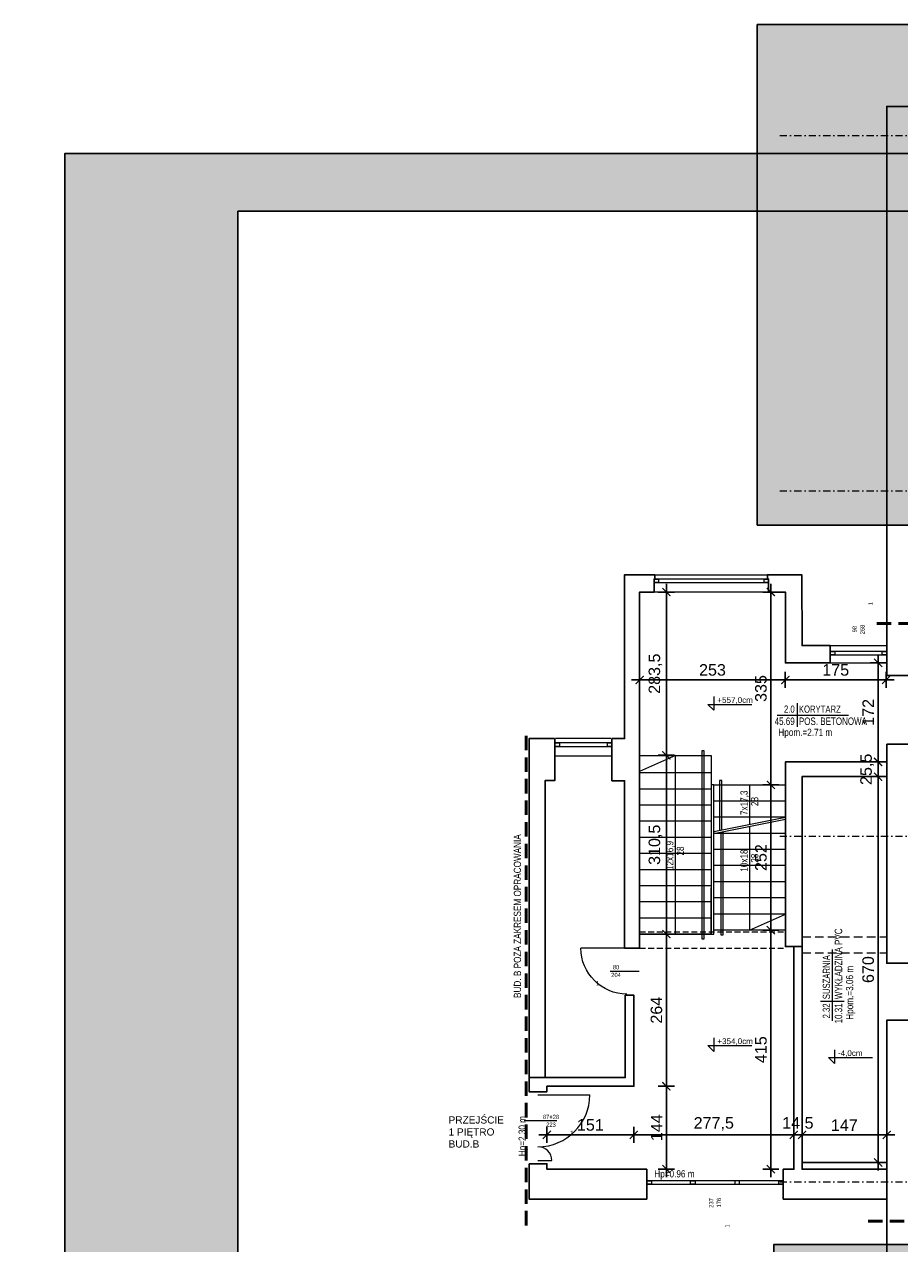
# Model space of a CAD drawing. Header units: millimetres. Extents: x 2046 to 20985, y -3049 to 4498.
# Tile 11 of 19: x 4536 to 6055, y 2218 to 4334. Entities that reach past the tile are written whole.
import ezdxf
from ezdxf.enums import TextEntityAlignment as Align

# ---------------------------------------------------------------- set-up
doc = ezdxf.new("R2010")
doc.units = ezdxf.units.MM
doc.linetypes.add('DASHDOT', pattern=[1, 0.5, -0.25, 0, -0.25])
doc.linetypes.add('DASHED', pattern=[0.75, 0.5, -0.25])
doc.layers.get('0').update_dxf_attribs({"lineweight": 18})
for name, color, linetype, lineweight in [('!MARIUSZ', 220, 'Continuous', 35), ('BA_drz', 7, 'Continuous', 18), ('BA_met', 7, 'Continuous', 18), ('BA_sym', 7, 'Continuous', 18), ('BA_txc', 1, 'Continuous', 18), ('BA_txs', 2, 'Continuous', 18), ('M_Ramki do druku', 7, 'Continuous', 18), ('PG_OKNA', 7, 'Continuous', 18), ('PG_OSIE', 1, 'DASHDOT', 18), ('PG_PARAPETY_WEWN.', 2, 'Continuous', 18), ('PG_PARAPETY_ZEWN.', 1, 'Continuous', 18), ('PG_PODCIĄGI', 1, 'DASHED', 18), ('PG_SCHODY', 2, 'Continuous', 18), ('PG_WIDOKOWE_CIENKIE', 1, 'Continuous', 18), ('PG_ŚCIANY_SŁUPY', 4, 'Continuous', 30), ('Przekrojowa', 60, 'Continuous', 18), ('Wymiarowa zewnętrzna', 50, 'Continuous', 18)]:
    doc.layers.add(name, color=color, linetype=linetype, lineweight=lineweight)
doc.layers.add('BA_pom', color=6, linetype='Continuous', lineweight=18, plot=False)
doc.layers.get('BA_sym').off()
doc.styles.add('BIKTS', font='bikromsw.shx', dxfattribs={"width": 0.85})
doc.styles.add('ROMANS', font='bikromsw.shx', dxfattribs={"width": 0.8})
doc.styles.get("Standard").update_dxf_attribs({"font": 'arial.ttf'})
doc.dimstyles.new('Styl 50', dxfattribs={"dimscale": 0, "dimtxt": 12.5, "dimasz": 8, "dimexe": 17.5, "dimexo": 0, "dimgap": 5, "dimtad": 1, "dimdec": 1, "dimtxsty": 'Standard', "dimblk": 'ARCHTICK', "dimcen": 6, "dimdle": 8, "dimadec": 0, "dimazin": 0, "dimtfac": 1, "dimtdec": 1, "dimtmove": 1, "dimatfit": 3, "dimldrblk": 'ARCHTICK', "dimfxl": 17.5, "dimfxlon": 1, "dimarcsym": 0})

# ---------------------------------------------------------------- blocks, each defined once
blk = doc.blocks.new('bikmet')
blk.add_line((0, 1.65), (0, -1.65))
at = {"style": 'ROMANS', "width": 0.8}
blk.add_attdef('NRPOM', text='', height=1, dxfattribs=at).set_placement((-0.33, 0.33), align=Align.RIGHT)
blk.add_attdef('NWAPOM', (0.25, 0.33), '', height=1, dxfattribs=at)
blk.add_attdef('RAREA', text='', height=1.04, dxfattribs=at).set_placement((-0.33, -0.33), align=Align.TOP_RIGHT)
blk.add_attdef('PODLOGA', text='', height=1.04, dxfattribs=at).set_placement((0.25, -0.33), align=Align.TOP_LEFT)
blk = doc.blocks.new('schody_1p')
at = {"color": 18, "true_color": 0x000000}
for p, q in [((-2347.4, 3779.5), (-2223.4, 3804)), ((-2347.4, 3776), (-2223.4, 3800.4))]:
    blk.add_line(p, q, dxfattribs=at)
at = {"layer": 'PG_PODCIĄGI', "color": 18, "ltscale": 30, "true_color": 0x000000}
blk.add_lwpolyline([(-2352.4, 3685), (-2476.4, 3685)], dxfattribs=at)
blk.add_lwpolyline([(-2352.4, 3685), (-2476.4, 3685)], dxfattribs=at)
at = {"layer": 'PG_PODCIĄGI', "color": 18, "ltscale": 20, "true_color": 0x000000}
for points in [[(-2476.4, 3605), (-2223.4, 3605)], [(-2476.4, 3577), (-2223.4, 3577)]]:
    blk.add_lwpolyline(points, dxfattribs=at)
at = {"layer": 'PG_SCHODY', "color": 18, "true_color": 0x000000}
for points in [[(-2368.4, 3593), (-2364.2, 3593), (-2364.2, 3919.5), (-2368.4, 3919.5)], [(-2476.4, 3911.5), (-2352.4, 3911.5), (-2352.4, 3601), (-2476.4, 3601)], [(-2347.4, 3860), (-2352.4, 3860), (-2352.4, 3601), (-2347.4, 3601)], [(-2347.4, 3860), (-2223.4, 3860), (-2223.4, 3608), (-2347.4, 3608)]]:
    blk.add_lwpolyline(points, close=True, dxfattribs=at)
for points in [[(-2352.4, 3881), (-2476.4, 3881)], [(-2352.4, 3853), (-2476.4, 3853)], [(-2333.4, 3782.7), (-2333.4, 3868), (-2337.6, 3868), (-2337.6, 3781.8)], [(-2223.4, 3832), (-2347.4, 3832)], [(-2352.4, 3825), (-2476.4, 3825)], [(-2352.4, 3797), (-2476.4, 3797)], [(-2223.4, 3804), (-2347.4, 3804)], [(-2352.4, 3769), (-2476.4, 3769)], [(-2223.4, 3776), (-2347.4, 3776)], [(-2335.6, 3778.3), (-2335.6, 3600), (-2331.4, 3600), (-2331.4, 3779.1)], [(-2223.4, 3748), (-2347.4, 3748)], [(-2352.4, 3741), (-2476.4, 3741)], [(-2352.4, 3713), (-2476.4, 3713)], [(-2223.4, 3720), (-2347.4, 3720)], [(-2352.4, 3685), (-2476.4, 3685)], [(-2223.4, 3692), (-2347.4, 3692)], [(-2476.4, 3601), (-2352.4, 3601), (-2352.4, 3681.4)], [(-2223.4, 3664), (-2347.4, 3664)], [(-2352.4, 3657), (-2476.4, 3657)], [(-2352.4, 3629), (-2476.4, 3629)], [(-2223.4, 3636), (-2347.4, 3636)], [(-2352.4, 3601), (-2476.4, 3601)]]:
    blk.add_lwpolyline(points, dxfattribs=at)
at = {"layer": 'PG_WIDOKOWE_CIENKIE', "color": 18, "true_color": 0x000000}
for points in [[(-2414.4, 3601), (-2414.4, 3911.5), (-2476.4, 3883.5)], [(-2285.4, 3860), (-2285.4, 3791.7)], [(-2285.4, 3788.2), (-2285.4, 3608), (-2223.4, 3636)]]:
    blk.add_lwpolyline(points, dxfattribs=at)
at = {"layer": 'BA_txs', "color": 18, "true_color": 0x000000, "style": 'BIKTS', "width": 0.85}
for s, p in [('7x17,3', (-2288.9, 3807.8)), ('28', (-2270.5, 3823.4)), ('12x16,9', (-2417.9, 3712.3)), ('28', (-2399.5, 3737.5)), ('10x18', (-2288.9, 3709.4)), ('28', (-2270.5, 3725))]:
    blk.add_text(s, height=12.5, rotation=90, dxfattribs=at).set_placement(p)
blk = doc.blocks.new('dr1h901')
at = {"color": 0}
blk.add_line((-0.5, 0), (-0.5, 1), dxfattribs=at)
blk.add_line((0, 0.362), (0, -0.266))
blk.add_arc((-0.5, 0), 1, 0, 90, dxfattribs=at)
blk = doc.blocks.new('symdrz')
blk.add_lwpolyline([(-10, -30, -1), (-10, 30), (10, 30, -1), (10, -30)], format="xyb", close=True)
at = {"style": 'BIKTS', "width": 0.8}
blk.add_attdef('SYMDRZ', text='', height=25, dxfattribs=at).set_placement((0, 0), align=Align.MIDDLE)
blk.add_attdef('SZERDRZ', text='', height=25, dxfattribs=at).set_placement((77.1, 8.8), align=Align.CENTER)
blk.add_attdef('WYSDRZ', text='', height=25, dxfattribs=at).set_placement((77.1, -9.5), align=Align.TOP_CENTER)
blk = doc.blocks.new('A$C4CFE6BD2')
at = {"true_color": 0xffffff}
h = blk.add_hatch(color=7, dxfattribs=at)
h.dxf.hatch_style = 1
h.paths.add_polyline_path([(100, 2870), (-2000, 2870), (-2000, -100), (100, -100)])
h.paths.add_polyline_path([(-1700, 2770), (0, 2770), (0, 0), (-1700, 0)], flags=16)
at = {"layer": 'PG_ŚCIANY_SŁUPY'}
blk.add_lwpolyline([(100, -100), (100, 2870), (-2000, 2870), (-2000, -100)], dxfattribs=at)
at = {"layer": 'Przekrojowa', "color": 18, "lineweight": 30, "true_color": 0x000000}
for p, q in [((-1700, 0), (-1700, 2770)), ((-1700, 2770), (0, 2770))]:
    blk.add_line(p, q, dxfattribs=at)
blk = doc.blocks.new('_ArchTick')
at = {"color": 0, "linetype": 'ByBlock', "const_width": 0.15}
blk.add_lwpolyline([(-0.5, -0.5), (0.5, 0.5)], dxfattribs=at)
blk = doc.blocks.new('*D73')
at = {"layer": 'Defpoints', "color": 0, "transparency": 16777216}
for p in [(5604, 3348.9), (5857, 3348.9), (5857, 3196.3)]:
    blk.add_point(p, dxfattribs=at)
at = {"layer": 'Wymiarowa zewnętrzna', "color": 0, "lineweight": -2, "transparency": 16777216}
for p, q in [((5590, 3196.3), (5871, 3196.3)), ((5604, 3210.3), (5604, 3182.3)), ((5857, 3210.3), (5857, 3182.3))]:
    blk.add_line(p, q, dxfattribs=at)
at = {"layer": 'Wymiarowa zewnętrzna', "color": 0, "lineweight": -2, "transparency": 16777216, "xscale": 14, "yscale": 14, "zscale": 14, "rotation": 180}
blk.add_blockref('_ArchTick', (5604, 3196.3), dxfattribs=at)
at = {"layer": 'Wymiarowa zewnętrzna', "color": 0, "lineweight": -2, "transparency": 16777216, "xscale": 14, "yscale": 14, "zscale": 14}
blk.add_blockref('_ArchTick', (5857, 3196.3), dxfattribs=at)
at = {"layer": 'Wymiarowa zewnętrzna', "color": 0, "lineweight": 0, "transparency": 16777216, "insert": (5730.5, 3213.6), "char_height": 20, "attachment_point": 5}
blk.add_mtext('253', dxfattribs=at)
blk = doc.blocks.new('*D74')
at = {"layer": 'Defpoints', "color": 0, "transparency": 16777216}
for p in [(5604, 3348.9), (5604, 3065.4), (5650.5, 3065.4)]:
    blk.add_point(p, dxfattribs=at)
at = {"layer": 'Wymiarowa zewnętrzna', "color": 0, "lineweight": -2, "transparency": 16777216}
for p, q in [((5636.5, 3348.9), (5664.5, 3348.9)), ((5650.5, 3362.9), (5650.5, 3051.4)), ((5636.5, 3065.4), (5664.5, 3065.4))]:
    blk.add_line(p, q, dxfattribs=at)
at = {"layer": 'Wymiarowa zewnętrzna', "color": 0, "lineweight": -2, "transparency": 16777216, "xscale": 14, "yscale": 14, "zscale": 14}
for p, rotation in [((5650.5, 3348.9), 90), ((5650.5, 3065.4), 270)]:
    blk.add_blockref('_ArchTick', p, dxfattribs=dict(at, rotation=rotation))
at = {"layer": 'Wymiarowa zewnętrzna', "color": 0, "lineweight": 0, "transparency": 16777216, "insert": (5631.5, 3207.1), "char_height": 20, "attachment_point": 5, "rotation": 90}
blk.add_mtext('283,5', dxfattribs=at)
blk = doc.blocks.new('*D75')
at = {"layer": 'Defpoints', "color": 0, "transparency": 16777216}
for p in [(5604, 3065.4), (5604, 2754.9), (5650.5, 2754.9)]:
    blk.add_point(p, dxfattribs=at)
at = {"layer": 'Wymiarowa zewnętrzna', "color": 0, "lineweight": -2, "transparency": 16777216}
for p, q in [((5650.5, 3079.4), (5650.5, 2740.9)), ((5636.5, 3065.4), (5664.5, 3065.4)), ((5636.5, 2754.9), (5664.5, 2754.9))]:
    blk.add_line(p, q, dxfattribs=at)
at = {"layer": 'Wymiarowa zewnętrzna', "color": 0, "lineweight": -2, "transparency": 16777216, "xscale": 14, "yscale": 14, "zscale": 14}
for p, rotation in [((5650.5, 3065.4), 90), ((5650.5, 2754.9), 270)]:
    blk.add_blockref('_ArchTick', p, dxfattribs=dict(at, rotation=rotation))
at = {"layer": 'Wymiarowa zewnętrzna', "color": 0, "transparency": 16777216, "insert": (5631.5, 2910.1), "char_height": 20, "attachment_point": 5, "rotation": 90}
blk.add_mtext('310,5', dxfattribs=at)
blk = doc.blocks.new('*D76')
at = {"layer": 'Defpoints', "color": 0, "transparency": 16777216}
for p in [(5604, 2754.9), (5594, 2490.9), (5650.5, 2490.9)]:
    blk.add_point(p, dxfattribs=at)
at = {"layer": 'Wymiarowa zewnętrzna', "color": 0, "lineweight": -2, "transparency": 16777216}
for p, q in [((5636.5, 2754.9), (5664.5, 2754.9)), ((5650.5, 2768.9), (5650.5, 2476.9)), ((5636.5, 2490.9), (5664.5, 2490.9))]:
    blk.add_line(p, q, dxfattribs=at)
at = {"layer": 'Wymiarowa zewnętrzna', "color": 0, "lineweight": -2, "transparency": 16777216, "xscale": 14, "yscale": 14, "zscale": 14}
for p, rotation in [((5650.5, 2754.9), 90), ((5650.5, 2490.9), 270)]:
    blk.add_blockref('_ArchTick', p, dxfattribs=dict(at, rotation=rotation))
at = {"layer": 'Wymiarowa zewnętrzna', "color": 0, "transparency": 16777216, "insert": (5633.3, 2622.9), "char_height": 20, "attachment_point": 5, "rotation": 90}
blk.add_mtext('264', dxfattribs=at)
blk = doc.blocks.new('*D77')
at = {"layer": 'Defpoints', "color": 0, "transparency": 16777216}
for p in [(5594, 2490.9), (5616.5, 2346.9), (5650.5, 2346.9)]:
    blk.add_point(p, dxfattribs=at)
at = {"layer": 'Wymiarowa zewnętrzna', "color": 0, "lineweight": -2, "transparency": 16777216}
for p, q in [((5650.5, 2504.9), (5650.5, 2332.9)), ((5636.5, 2490.9), (5664.5, 2490.9)), ((5636.5, 2346.9), (5664.5, 2346.9))]:
    blk.add_line(p, q, dxfattribs=at)
at = {"layer": 'Wymiarowa zewnętrzna', "color": 0, "lineweight": -2, "transparency": 16777216, "xscale": 14, "yscale": 14, "zscale": 14}
for p, rotation in [((5650.5, 2490.9), 90), ((5650.5, 2346.9), 270)]:
    blk.add_blockref('_ArchTick', p, dxfattribs=dict(at, rotation=rotation))
at = {"layer": 'Wymiarowa zewnętrzna', "color": 0, "transparency": 16777216, "insert": (5633.5, 2418.9), "char_height": 20, "attachment_point": 5, "rotation": 90}
blk.add_mtext('144', dxfattribs=at)
blk = doc.blocks.new('*D78')
at = {"layer": 'Defpoints', "color": 0, "transparency": 16777216}
for p in [(5594, 2490.9), (5594, 2406.4), (5443, 2346.9)]:
    blk.add_point(p, dxfattribs=at)
at = {"layer": 'Wymiarowa zewnętrzna', "color": 0, "lineweight": -2, "transparency": 16777216}
for p, q in [((5443, 2392.4), (5443, 2420.4)), ((5594, 2420.4), (5594, 2392.4)), ((5429, 2406.4), (5608, 2406.4))]:
    blk.add_line(p, q, dxfattribs=at)
at = {"layer": 'Wymiarowa zewnętrzna', "color": 0, "lineweight": -2, "transparency": 16777216, "xscale": 14, "yscale": 14, "zscale": 14, "rotation": 180}
blk.add_blockref('_ArchTick', (5443, 2406.4), dxfattribs=at)
at = {"layer": 'Wymiarowa zewnętrzna', "color": 0, "lineweight": -2, "transparency": 16777216, "xscale": 14, "yscale": 14, "zscale": 14}
blk.add_blockref('_ArchTick', (5594, 2406.4), dxfattribs=at)
at = {"layer": 'Wymiarowa zewnętrzna', "color": 0, "transparency": 16777216, "insert": (5518.5, 2423.6), "char_height": 20, "attachment_point": 5}
blk.add_mtext('151', dxfattribs=at)
blk = doc.blocks.new('*D79')
at = {"layer": 'Defpoints', "color": 0, "transparency": 16777216}
for p in [(5871.5, 2733.4), (5594, 2490.9), (5871.5, 2406.4)]:
    blk.add_point(p, dxfattribs=at)
at = {"layer": 'Wymiarowa zewnętrzna', "color": 0, "lineweight": -2, "transparency": 16777216}
for p, q in [((5594, 2420.4), (5594, 2392.4)), ((5871.5, 2420.4), (5871.5, 2392.4)), ((5580, 2406.4), (5885.5, 2406.4))]:
    blk.add_line(p, q, dxfattribs=at)
at = {"layer": 'Wymiarowa zewnętrzna', "color": 0, "lineweight": -2, "transparency": 16777216, "xscale": 14, "yscale": 14, "zscale": 14, "rotation": 180}
blk.add_blockref('_ArchTick', (5594, 2406.4), dxfattribs=at)
at = {"layer": 'Wymiarowa zewnętrzna', "color": 0, "lineweight": -2, "transparency": 16777216, "xscale": 14, "yscale": 14, "zscale": 14}
blk.add_blockref('_ArchTick', (5871.5, 2406.4), dxfattribs=at)
at = {"layer": 'Wymiarowa zewnętrzna', "color": 0, "transparency": 16777216, "insert": (5732.8, 2425.4), "char_height": 20, "attachment_point": 5}
blk.add_mtext('277,5', dxfattribs=at)
blk = doc.blocks.new('*D80')
at = {"layer": 'Defpoints', "color": 0, "transparency": 16777216}
for p in [(5871.5, 2733.4), (5886, 2406.4), (5886, 2358.4)]:
    blk.add_point(p, dxfattribs=at)
at = {"layer": 'Wymiarowa zewnętrzna', "color": 0, "lineweight": -2, "transparency": 16777216}
for p, q in [((5871.5, 2420.4), (5871.5, 2392.4)), ((5886, 2392.4), (5886, 2420.4)), ((5871.5, 2406.4), (5857.5, 2406.4)), ((5871.5, 2406.4), (5886, 2406.4)), ((5886, 2406.4), (5900, 2406.4))]:
    blk.add_line(p, q, dxfattribs=at)
at = {"layer": 'Wymiarowa zewnętrzna', "color": 0, "lineweight": -2, "transparency": 16777216, "xscale": 14, "yscale": 14, "zscale": 14}
blk.add_blockref('_ArchTick', (5871.5, 2406.4), dxfattribs=at)
at = {"layer": 'Wymiarowa zewnętrzna', "color": 0, "lineweight": -2, "transparency": 16777216, "xscale": 14, "yscale": 14, "zscale": 14, "rotation": 180}
blk.add_blockref('_ArchTick', (5886, 2406.4), dxfattribs=at)
at = {"layer": 'Wymiarowa zewnętrzna', "color": 0, "transparency": 16777216, "insert": (5878.8, 2425.4), "char_height": 20, "attachment_point": 5}
blk.add_mtext('14,5', dxfattribs=at)
blk = doc.blocks.new('*D81')
at = {"layer": 'Defpoints', "color": 0, "transparency": 16777216}
for p in [(6033, 2406.4), (5886, 2358.4), (6033, 2358.4)]:
    blk.add_point(p, dxfattribs=at)
at = {"layer": 'Wymiarowa zewnętrzna', "color": 0, "lineweight": -2, "transparency": 16777216}
for p, q in [((5886, 2392.4), (5886, 2420.4)), ((6033, 2392.4), (6033, 2420.4)), ((5872, 2406.4), (6047, 2406.4))]:
    blk.add_line(p, q, dxfattribs=at)
at = {"layer": 'Wymiarowa zewnętrzna', "color": 0, "lineweight": -2, "transparency": 16777216, "xscale": 14, "yscale": 14, "zscale": 14, "rotation": 180}
blk.add_blockref('_ArchTick', (5886, 2406.4), dxfattribs=at)
at = {"layer": 'Wymiarowa zewnętrzna', "color": 0, "lineweight": -2, "transparency": 16777216, "xscale": 14, "yscale": 14, "zscale": 14}
blk.add_blockref('_ArchTick', (6033, 2406.4), dxfattribs=at)
at = {"layer": 'Wymiarowa zewnętrzna', "color": 0, "transparency": 16777216, "insert": (5959.5, 2423.4), "char_height": 20, "attachment_point": 5}
blk.add_mtext('147', dxfattribs=at)
blk = doc.blocks.new('*D82')
at = {"layer": 'Defpoints', "color": 0, "transparency": 16777216}
for p in [(5857, 3348.9), (6032, 3225.9), (6032, 3196.3)]:
    blk.add_point(p, dxfattribs=at)
at = {"layer": 'Wymiarowa zewnętrzna', "color": 0, "lineweight": -2, "transparency": 16777216}
for p, q in [((5843, 3196.3), (6046, 3196.3)), ((5857, 3210.3), (5857, 3182.3)), ((6032, 3210.3), (6032, 3182.3))]:
    blk.add_line(p, q, dxfattribs=at)
at = {"layer": 'Wymiarowa zewnętrzna', "color": 0, "lineweight": -2, "transparency": 16777216, "xscale": 14, "yscale": 14, "zscale": 14, "rotation": 180}
blk.add_blockref('_ArchTick', (5857, 3196.3), dxfattribs=at)
at = {"layer": 'Wymiarowa zewnętrzna', "color": 0, "lineweight": -2, "transparency": 16777216, "xscale": 14, "yscale": 14, "zscale": 14}
blk.add_blockref('_ArchTick', (6032, 3196.3), dxfattribs=at)
at = {"layer": 'Wymiarowa zewnętrzna', "color": 0, "lineweight": 0, "transparency": 16777216, "insert": (5944.5, 3213.6), "char_height": 20, "attachment_point": 5}
blk.add_mtext('175', dxfattribs=at)
blk = doc.blocks.new('*D83')
at = {"layer": 'Defpoints', "color": 0, "transparency": 16777216}
for p in [(5857, 3348.9), (5831.9, 3013.9), (5857, 3013.9)]:
    blk.add_point(p, dxfattribs=at)
at = {"layer": 'Wymiarowa zewnętrzna', "color": 0, "lineweight": -2, "transparency": 16777216}
for p, q in [((5845.9, 3348.9), (5817.9, 3348.9)), ((5831.9, 3362.9), (5831.9, 2999.9)), ((5845.9, 3013.9), (5817.9, 3013.9))]:
    blk.add_line(p, q, dxfattribs=at)
at = {"layer": 'Wymiarowa zewnętrzna', "color": 0, "lineweight": -2, "transparency": 16777216, "xscale": 14, "yscale": 14, "zscale": 14}
for p, rotation in [((5831.9, 3348.9), 90), ((5831.9, 3013.9), 270)]:
    blk.add_blockref('_ArchTick', p, dxfattribs=dict(at, rotation=rotation))
at = {"layer": 'Wymiarowa zewnętrzna', "color": 0, "lineweight": 0, "transparency": 16777216, "insert": (5814.7, 3181.4), "char_height": 20, "attachment_point": 5, "rotation": 90}
blk.add_mtext('335', dxfattribs=at)
blk = doc.blocks.new('*D84')
at = {"layer": 'Defpoints', "color": 0, "transparency": 16777216}
for p in [(5857, 3013.9), (5831.9, 2761.9), (5857, 2761.9)]:
    blk.add_point(p, dxfattribs=at)
at = {"layer": 'Wymiarowa zewnętrzna', "color": 0, "lineweight": -2, "transparency": 16777216}
for p, q in [((5831.9, 3027.9), (5831.9, 2747.9)), ((5845.9, 3013.9), (5817.9, 3013.9)), ((5845.9, 2761.9), (5817.9, 2761.9))]:
    blk.add_line(p, q, dxfattribs=at)
at = {"layer": 'Wymiarowa zewnętrzna', "color": 0, "lineweight": -2, "transparency": 16777216, "xscale": 14, "yscale": 14, "zscale": 14}
for p, rotation in [((5831.9, 3013.9), 90), ((5831.9, 2761.9), 270)]:
    blk.add_blockref('_ArchTick', p, dxfattribs=dict(at, rotation=rotation))
at = {"layer": 'Wymiarowa zewnętrzna', "color": 0, "transparency": 16777216, "insert": (5814.7, 2887.9), "char_height": 20, "attachment_point": 5, "rotation": 90}
blk.add_mtext('252', dxfattribs=at)
blk = doc.blocks.new('*D85')
at = {"layer": 'Defpoints', "color": 0, "transparency": 16777216}
for p in [(5857, 2761.9), (5831.9, 2346.9), (5853.5, 2346.9)]:
    blk.add_point(p, dxfattribs=at)
at = {"layer": 'Wymiarowa zewnętrzna', "color": 0, "lineweight": -2, "transparency": 16777216}
for p, q in [((5831.9, 2775.9), (5831.9, 2332.9)), ((5845.9, 2761.9), (5817.9, 2761.9)), ((5845.9, 2346.9), (5817.9, 2346.9))]:
    blk.add_line(p, q, dxfattribs=at)
at = {"layer": 'Wymiarowa zewnętrzna', "color": 0, "lineweight": -2, "transparency": 16777216, "xscale": 14, "yscale": 14, "zscale": 14}
for p, rotation in [((5831.9, 2761.9), 90), ((5831.9, 2346.9), 270)]:
    blk.add_blockref('_ArchTick', p, dxfattribs=dict(at, rotation=rotation))
at = {"layer": 'Wymiarowa zewnętrzna', "color": 0, "transparency": 16777216, "insert": (5814.7, 2554.4), "char_height": 20, "attachment_point": 5, "rotation": 90}
blk.add_mtext('415', dxfattribs=at)
blk = doc.blocks.new('*D86')
at = {"layer": 'Defpoints', "color": 0, "transparency": 16777216}
for p in [(5896, 3225.9), (5896, 3053.9), (6018.1, 3053.9)]:
    blk.add_point(p, dxfattribs=at)
at = {"layer": 'Wymiarowa zewnętrzna', "color": 0, "lineweight": -2, "transparency": 16777216}
for p, q in [((6018.1, 3239.9), (6018.1, 3039.9)), ((6004.1, 3225.9), (6032.1, 3225.9)), ((6004.1, 3053.9), (6032.1, 3053.9))]:
    blk.add_line(p, q, dxfattribs=at)
at = {"layer": 'Wymiarowa zewnętrzna', "color": 0, "lineweight": -2, "transparency": 16777216, "xscale": 14, "yscale": 14, "zscale": 14}
for p, rotation in [((6018.1, 3225.9), 90), ((6018.1, 3053.9), 270)]:
    blk.add_blockref('_ArchTick', p, dxfattribs=dict(at, rotation=rotation))
at = {"layer": 'Wymiarowa zewnętrzna', "color": 0, "lineweight": 0, "transparency": 16777216, "insert": (6001, 3139.9), "char_height": 20, "attachment_point": 5, "rotation": 90}
blk.add_mtext('172', dxfattribs=at)
blk = doc.blocks.new('*D87')
at = {"layer": 'Defpoints', "color": 0, "transparency": 16777216}
for p in [(5896, 3053.9), (6018.1, 3028.4), (6033, 3028.4)]:
    blk.add_point(p, dxfattribs=at)
at = {"layer": 'Wymiarowa zewnętrzna', "color": 0, "lineweight": -2, "transparency": 16777216}
for p, q in [((6004.1, 3053.9), (6032.1, 3053.9)), ((6018.1, 3053.9), (6018.1, 3067.9)), ((6018.1, 3053.9), (6018.1, 3028.4)), ((6032.1, 3028.4), (6004.1, 3028.4)), ((6018.1, 3028.4), (6018.1, 3014.4))]:
    blk.add_line(p, q, dxfattribs=at)
at = {"layer": 'Wymiarowa zewnętrzna', "color": 0, "lineweight": -2, "transparency": 16777216, "xscale": 14, "yscale": 14, "zscale": 14}
for p, rotation in [((6018.1, 3053.9), 270), ((6018.1, 3028.4), 90)]:
    blk.add_blockref('_ArchTick', p, dxfattribs=dict(at, rotation=rotation))
at = {"layer": 'Wymiarowa zewnętrzna', "color": 0, "transparency": 16777216, "insert": (5999, 3041.1), "char_height": 20, "attachment_point": 5, "rotation": 90}
blk.add_mtext('25,5', dxfattribs=at)
blk = doc.blocks.new('*D88')
at = {"layer": 'Defpoints', "color": 0, "transparency": 16777216}
for p in [(6033, 3028.4), (6018.1, 2358.4), (6033, 2358.4)]:
    blk.add_point(p, dxfattribs=at)
at = {"layer": 'Wymiarowa zewnętrzna', "color": 0, "lineweight": -2, "transparency": 16777216}
for p, q in [((6032.1, 3028.4), (6004.1, 3028.4)), ((6018.1, 3042.4), (6018.1, 2344.4)), ((6032.1, 2358.4), (6004.1, 2358.4))]:
    blk.add_line(p, q, dxfattribs=at)
at = {"layer": 'Wymiarowa zewnętrzna', "color": 0, "lineweight": -2, "transparency": 16777216, "xscale": 14, "yscale": 14, "zscale": 14}
for p, rotation in [((6018.1, 3028.4), 90), ((6018.1, 2358.4), 270)]:
    blk.add_blockref('_ArchTick', p, dxfattribs=dict(at, rotation=rotation))
at = {"layer": 'Wymiarowa zewnętrzna', "color": 0, "transparency": 16777216, "insert": (6000.9, 2693.4), "char_height": 20, "attachment_point": 5, "rotation": 90}
blk.add_mtext('670', dxfattribs=at)

msp = doc.modelspace()

# ---------------------------------------------------------------- hatches: boundary and pattern name
at = {"layer": 'M_Ramki do druku', "true_color": 0xffffff}
h = msp.add_hatch(color=7, dxfattribs=at)
h.dxf.hatch_style = 1
h.paths.add_polyline_path([(5808.24, 4334.4), (5808.24, 3465.14), (6266.14, 3465.14), (6266.14, 2215.92), (5837.02, 2215.92), (5837.02, 1327.96), (9024.48, 1327.96), (9024.48, 4334.4)])

# ---------------------------------------------------------------- linework, layer by layer
at = {"layer": '!MARIUSZ', "color": 18, "linetype": 'DASHED', "lineweight": 50, "ltscale": 50, "true_color": 0x000000}
for p, q in [((6015.88, 3294.14), (6123.74, 3294.14)), ((6000.88, 2256.4), (6123.74, 2256.4))]:
    msp.add_line(p, q, dxfattribs=at)
msp.add_lwpolyline([(5407.05, 3099.37), (5407.05, 2241.52)], dxfattribs=at)
at = {"layer": 'BA_drz', "color": 18, "true_color": 0x000000}
msp.add_line((5427.55, 2361.87), (5451.55, 2361.87), dxfattribs=at)
msp.add_arc((5427.55, 2361.87), 24, 0, 90, dxfattribs=at)
at = {"layer": 'BA_met', "color": 18, "true_color": 0x000000}
for points in [[(5843.08, 3135.22), (5966.88, 3135.22)], [(5938.68, 2604.52), (5938.68, 2728.32)]]:
    msp.add_lwpolyline(points, dxfattribs=at)
at = {"layer": 'BA_txc', "color": 18, "true_color": 0x000000}
for p, q in [((5733.05, 3167.3), (5733.05, 3143.55)), ((5733.05, 3143.55), (5722.46, 3153.89)), ((5722.46, 3153.89), (5798.69, 3153.89)), ((5733.05, 2551.25), (5722.46, 2561.6)), ((5722.46, 2561.6), (5798.69, 2561.6)), ((5733.05, 2575), (5733.05, 2551.25)), ((5942.54, 2530.63), (5931.96, 2540.97)), ((5931.96, 2540.97), (6008.18, 2540.97)), ((5942.54, 2554.38), (5942.54, 2530.63))]:
    msp.add_line(p, q, dxfattribs=at)
at = {"layer": 'Defpoints', "color": 7, "true_color": 0xffffff}
msp.add_lwpolyline([(5808.24, 4334.4), (5808.24, 3465.14), (6266.14, 3465.14), (6266.14, 2215.92), (5837.02, 2215.92), (5837.02, 1327.96), (9024.48, 1327.96), (9024.48, 4334.4), (5808.24, 4334.4)], dxfattribs=at)
at = {"layer": 'PG_OKNA', "color": 18, "true_color": 0x000000}
for points in [[(5629.05, 3371.37), (5629.05, 3365.37), (5828.05, 3365.37), (5828.05, 3371.37), (5629.05, 3371.37)], [(5616.55, 2326.87), (5616.55, 2320.87), (5853.55, 2320.87), (5853.55, 2326.87), (5616.55, 2326.87)]]:
    msp.add_lwpolyline(points, dxfattribs=at)
for points in [[(5629.05, 3371.37), (5637.05, 3371.37), (5637.05, 3365.37), (5629.05, 3365.37)], [(5820.05, 3371.37), (5828.05, 3371.37), (5828.05, 3365.37), (5820.05, 3365.37)], [(5935.05, 3245.87), (5935.05, 3239.87), (6033.05, 3239.87), (6033.05, 3245.87)], [(5935.05, 3245.87), (5943.05, 3245.87), (5943.05, 3239.87), (5935.05, 3239.87)], [(6025.05, 3245.87), (6033.05, 3245.87), (6033.05, 3239.87), (6025.05, 3239.87)], [(5457.05, 3086.87), (5457.05, 3080.87), (5556.05, 3080.87), (5556.05, 3086.87)], [(5457.05, 3086.87), (5465.05, 3086.87), (5465.05, 3080.87), (5457.05, 3080.87)], [(5548.05, 3086.87), (5556.05, 3086.87), (5556.05, 3080.87), (5548.05, 3080.87)], [(5616.55, 2326.87), (5624.55, 2326.87), (5624.55, 2320.87), (5616.55, 2320.87)], [(5692.55, 2326.87), (5700.55, 2326.87), (5700.55, 2320.87), (5692.55, 2320.87)], [(5777.55, 2326.87), (5769.55, 2326.87), (5769.55, 2320.87), (5777.55, 2320.87)], [(5845.55, 2326.87), (5853.55, 2326.87), (5853.55, 2320.87), (5845.55, 2320.87)]]:
    msp.add_lwpolyline(points, close=True, dxfattribs=at)
at = {"layer": 'PG_OSIE', "color": 18, "ltscale": 25, "true_color": 0x000000}
for points in [[(5847.38, 4141.37), (8127.62, 4141.37)], [(5847.38, 3524.87), (8127.62, 3524.87)], [(5847.38, 2924.87), (8127.62, 2924.87)], [(5847.38, 2324.87), (8127.62, 2324.87)]]:
    msp.add_lwpolyline(points, dxfattribs=at)
at = {"layer": 'PG_PARAPETY_WEWN.', "color": 18, "true_color": 0x000000}
msp.add_line((5935.05, 3225.87), (6032.05, 3225.87), dxfattribs=at)
for points in [[(5828.05, 3348.87), (5629.05, 3348.87)], [(5554.05, 3094.37), (5458.05, 3094.37)], [(5457.05, 3064.37), (5556.05, 3064.37)]]:
    msp.add_lwpolyline(points, dxfattribs=at)
at = {"layer": 'PG_PARAPETY_ZEWN.', "color": 18, "true_color": 0x000000}
for points in [[(5630.55, 3378.87), (5826.05, 3378.87)], [(5935.05, 3255.91), (6033.05, 3255.91)]]:
    msp.add_lwpolyline(points, dxfattribs=at)
at = {"layer": 'PG_PODCIĄGI', "color": 18, "ltscale": 30, "true_color": 0x000000}
for p, q in [((5886.05, 2750.37), (6033.05, 2750.37)), ((5886.05, 2722.37), (6033.05, 2722.37))]:
    msp.add_line(p, q, dxfattribs=at)
at = {"layer": 'PG_SCHODY', "color": 18, "true_color": 0x000000}
msp.add_lwpolyline([(5846.05, 2326.87), (5624.55, 2326.87)], dxfattribs=at)
at = {"layer": 'PG_ŚCIANY_SŁUPY', "color": 18, "true_color": 0x000000}
for points in [[(6131.05, 4131.87), (6131.05, 4191.87), (6033.05, 4191.87), (6033.05, 3203.87), (6080.05, 3203.87), (6080.05, 3220.87), (6094.05, 3220.87), (6094.05, 3504.87), (6121.05, 3505.12), (6121.05, 3544.87), (6107.05, 3544.87), (6107.05, 4118.87), (6122.05, 4118.87), (6122.05, 4131.87), (6131.05, 4131.87)], [(5630.55, 3378.87), (5578.05, 3378.87), (5578.05, 3094.37), (5556.05, 3094.37), (5556.05, 3021.37), (5578.05, 3021.37), (5578.05, 2730.87), (5604.05, 2730.87), (5604.05, 3348.87), (5629.05, 3348.87), (5629.05, 3371.37), (5630.55, 3371.37), (5630.55, 3378.87)], [(5935.05, 3255.91), (5886.05, 3255.87), (5885.55, 3378.87), (5826.05, 3378.87), (5826.05, 3371.37), (5828.05, 3371.37), (5828.05, 3348.87), (5857.05, 3348.87), (5857.05, 3225.87), (5935.05, 3225.87), (5935.05, 3245.87), (5935.05, 3255.91)], [(5457.05, 3094.37), (5457.05, 3021.87), (5440.05, 3021.87), (5440.05, 2505.87), (5412.05, 2505.87), (5412.05, 3094.37), (5456.05, 3094.37)], [(6033.05, 3084.87), (6080.05, 3084.87), (6080.05, 2944.87), (6121.05, 2944.87), (6121.05, 2904.87), (6080.05, 2904.87), (6080.05, 2704.37), (6033.05, 2704.37), (6033.05, 3084.87)], [(6033.05, 3028.37), (5886.05, 3028.37), (5886.05, 2358.37), (6033.05, 2358.37)], [(5872.05, 2733.37), (5872.05, 2346.87), (5853.55, 2346.87), (5853.55, 2294.87), (6033.05, 2294.87), (6033.05, 2346.87), (5886.05, 2346.87), (5886.05, 2733.37), (5872.05, 2733.37)], [(5412.05, 2505.87), (5412.05, 2481.37), (5443.05, 2481.37), (5443.05, 2490.87), (5594.05, 2490.87), (5594.05, 2648.87), (5579.05, 2648.87), (5579.05, 2505.87), (5412.05, 2505.87)], [(6084.55, 1734.87), (6126.55, 1734.87), (6126.55, 1719.87), (6139.55, 1719.87), (6139.55, 1669.87), (6033.05, 1669.87), (6033.05, 2605.37), (6080.05, 2605.37), (6080.05, 2579.37), (6083.05, 2579.37), (6083.05, 2344.87), (6121.05, 2344.87), (6121.05, 2304.87), (6084.55, 2304.87), (6084.55, 1734.87)]]:
    msp.add_lwpolyline(points, dxfattribs=at)
for points in [[(6033.05, 3053.87), (5857.05, 3053.87), (5857.05, 2733.37), (5886.05, 2733.37), (5886.05, 3028.37), (6033.05, 3028.37)], [(5412.05, 2356.37), (5443.05, 2356.37), (5443.05, 2346.87), (5616.55, 2346.87), (5616.55, 2294.87), (5412.05, 2294.87)]]:
    msp.add_lwpolyline(points, close=True, dxfattribs=at)

# ---------------------------------------------------------------- block references
at = {"layer": 'BA_drz', "color": 18, "true_color": 0x000000, "xscale": -79.99999999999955, "yscale": 79.99999999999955, "zscale": -79.99999999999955, "rotation": 90}
msp.add_blockref('dr1h901', (5582.05, 2690.87), dxfattribs=at)
at = {"layer": 'BA_drz', "color": 18, "true_color": 0x000000, "extrusion": (0, 0, -1), "xscale": -90, "yscale": 89.99999999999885, "zscale": 90, "rotation": 90}
msp.add_blockref('dr1h901', (-5427.55, 2430.87), dxfattribs=at)
at = {"layer": 'BA_met', "color": 18, "true_color": 0x000000, "xscale": 12.5, "yscale": 12.5, "zscale": 12.5}
msp.add_blockref('bikmet', (5877.43, 3135.22), dxfattribs=at).add_auto_attribs({'NRPOM': ' 2.0', 'NWAPOM': 'KORYTARZ', 'RAREA': '45.69', 'PODLOGA': 'POS. BETONOWA'})
at = {"layer": 'BA_met', "color": 18, "true_color": 0x000000, "xscale": 12.5, "yscale": 12.5, "zscale": 12.5, "rotation": 90}
msp.add_blockref('bikmet', (5938.68, 2638.87), dxfattribs=at).add_auto_attribs({'NRPOM': ' 2.32', 'NWAPOM': 'SUSZARNIA', 'RAREA': '10.31', 'PODLOGA': 'WYKŁADZINA PVC'})
at = {"layer": 'BA_sym', "color": 18, "true_color": 0x000000}
ref = msp.add_blockref('symdrz', (5984.05, 3322.31), dxfattribs=dict(at, xscale=0.5000000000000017, yscale=0.5000000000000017, zscale=0.5000000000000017, rotation=90.00000472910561))
ref.add_attrib('Szerdrz', '98', dxfattribs={"layer": 'BA_txc', "height": 7.5, "rotation": 90, "style": 'BIKTS', "width": 0.8}).set_placement((5977.3, 3284.39), align=Align.MIDDLE_CENTER)
ref.add_attrib('Wysdrz', '268', dxfattribs={"layer": 'BA_txc', "height": 7.5, "rotation": 90, "style": 'BIKTS', "width": 0.8}).set_placement((5990.8, 3283.82), align=Align.MIDDLE_CENTER)
ref.add_attrib('Sztuk', '1', (6008.8, 3325.74), dxfattribs={"layer": 'BA_pom', "height": 7.5, "rotation": 90, "style": 'BIKTS', "width": 0.8})
ref = msp.add_blockref('symdrz', (5533.07, 2690.87), dxfattribs=dict(at, xscale=-0.5000000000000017, yscale=0.5000000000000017, zscale=0.5000000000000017, rotation=359.9999952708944))
ref.add_attrib('Szerdrz', '80', dxfattribs={"layer": 'BA_txc', "height": 7.5, "rotation": 360, "style": 'BIKTS', "width": 0.8}).set_placement((5563.07, 2697.62), align=Align.MIDDLE_CENTER)
ref.add_attrib('Wysdrz', '204', dxfattribs={"layer": 'BA_txc', "height": 7.5, "rotation": 360, "style": 'BIKTS', "width": 0.8}).set_placement((5563.07, 2684.12), align=Align.MIDDLE_CENTER)
ref.add_attrib('Sztuk', '1', (5528.21, 2666.12), dxfattribs={"layer": 'BA_pom', "height": 7.5, "rotation": 360, "style": 'BIKTS', "width": 0.8})
ref = msp.add_blockref('symdrz', (5480.15, 2430.87), dxfattribs=dict(at, xscale=0.5000000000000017, yscale=0.5000000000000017, zscale=0.5000000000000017, rotation=4.729105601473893e-06))
ref.add_attrib('Szerdrz', '87+28', dxfattribs={"layer": 'BA_txc', "height": 7.5, "rotation": 0, "style": 'BIKTS', "width": 0.8}).set_placement((5450.15, 2437.62), align=Align.MIDDLE_CENTER)
ref.add_attrib('Wysdrz', '223', dxfattribs={"layer": 'BA_txc', "height": 7.5, "rotation": 0, "style": 'BIKTS', "width": 0.8}).set_placement((5450.15, 2424.12), align=Align.MIDDLE_CENTER)
ref.add_attrib('Sztuk', '1', (5483.57, 2406.12), dxfattribs={"layer": 'BA_pom', "height": 7.5, "rotation": 0, "style": 'BIKTS', "width": 0.8})
ref = msp.add_blockref('symdrz', (5735.05, 2250.35), dxfattribs=dict(at, xscale=-0.5000000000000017, yscale=0.5000000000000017, zscale=0.5000000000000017, rotation=89.99999527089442))
ref.add_attrib('Szerdrz', '237', dxfattribs={"layer": 'BA_txc', "height": 7.5, "rotation": 90, "style": 'BIKTS', "width": 0.8}).set_placement((5728.3, 2288.28), align=Align.MIDDLE_CENTER)
ref.add_attrib('Wysdrz', '176', dxfattribs={"layer": 'BA_txc', "height": 7.5, "rotation": 90, "style": 'BIKTS', "width": 0.8}).set_placement((5741.8, 2288.85), align=Align.MIDDLE_CENTER)
ref.add_attrib('Sztuk', '1', (5759.8, 2245.5), dxfattribs={"layer": 'BA_pom', "height": 7.5, "rotation": 90, "style": 'BIKTS', "width": 0.8})
at = {"layer": 'PG_SCHODY', "color": 18, "true_color": 0x000000}
msp.add_blockref('schody_1p', (8080.45, -846.11), dxfattribs=at)
at = {"layer": 'PG_ŚCIANY_SŁUPY'}
msp.add_blockref('A$C4CFE6BD2', (6606.25, 1240.32), dxfattribs=at)

# ---------------------------------------------------------------- texts
at = {"layer": 'BA_txc', "color": 18, "true_color": 0x000000, "char_height": 10, "attachment_point": 1}
for s, insert in [('+557,0cm', (5738.99, 3166.34)), ('+354,0cm', (5738.99, 2574.05)), ('-4,0cm', (5948.48, 2553.42))]:
    msp.add_mtext_dynamic_manual_height_columns(s, width=650.6795, gutter_width=50, heights=[0], dxfattribs=dict(at, insert=insert))
at = {"layer": 'BA_txs', "color": 18, "true_color": 0x000000, "style": 'BIKTS', "width": 0.85}
for s, p in [('Hpom.=2.71 m', (5844.88, 3099.04)), ('Hp=0.96 m', (5629.57, 2332.59))]:
    msp.add_text(s, height=12.5, dxfattribs=at).set_placement(p)
for s, p in [('BUD. B POZA ZAKRESEM OPRACOWANIA', (5398.06, 2644.19)), ('Hpom.=3.06 m', (5974.86, 2606.33)), ('Hp=2.30 m', (5406.32, 2369.39))]:
    msp.add_text(s, height=12.5, rotation=90, dxfattribs=at).set_placement(p)
at = {"layer": 'BA_txs', "color": 18, "true_color": 0x000000, "attachment_point": 1}
for s, width, insert, char_height in [('\\pi129.96988;3 PIĘTRO\\P\\pi204.15133;1:100', 572.1499, (2674.86, 4317.75), 50), ('PRZEJŚCIE\\P1 PIĘTRO\\PBUD.B', 398.1585, (5272.38, 2438.63), 12.5)]:
    msp.add_mtext_dynamic_manual_height_columns(s, width=width, gutter_width=12.5, heights=[0], dxfattribs=dict(at, insert=insert, char_height=char_height))

# ---------------------------------------------------------------- dimensions: what is measured, and where the dimension line sits
at = {"layer": 'Wymiarowa zewnętrzna', "color": 251, "lineweight": 0}
for base, p1, p2, picture, middle in [((5857.05, 3196.34), (5604.05, 3348.87), (5857.05, 3348.87), '*D73', (5730.55, 3213.56)), ((6032.05, 3196.34), (5857.05, 3348.87), (6032.05, 3225.87), '*D82', (5944.55, 3213.55))]:
    dim = msp.add_linear_dim(base=base, p1=p1, p2=p2, dimstyle='Styl 50', override={"dimscale": 1, "dimtxt": 20, "dimasz": 14, "dimexe": 14, "dimgap": 7, "dimrnd": 0.5, "dimdle": 14, "dimtix": 1, "dimfxl": 14}, dxfattribs=at)
    dim.commit()
    dim.dimension.update_dxf_attribs({"geometry": picture, "text_midpoint": middle})
for base, p1, p2, picture, middle in [((5650.5, 3065.37), (5604.05, 3348.87), (5604.05, 3065.37), '*D74', (5631.48, 3207.12)), ((5831.93, 3013.87), (5857.05, 3348.87), (5857.05, 3013.87), '*D83', (5814.71, 3181.37)), ((6018.07, 3053.87), (5896.05, 3225.87), (5896.05, 3053.87), '*D86', (6001.03, 3139.87))]:
    dim = msp.add_linear_dim(base=base, p1=p1, p2=p2, angle=90, dimstyle='Styl 50', override={"dimscale": 1, "dimtxt": 20, "dimasz": 14, "dimexe": 14, "dimgap": 7, "dimrnd": 0.5, "dimdle": 14, "dimtix": 1, "dimfxl": 14}, dxfattribs=at)
    dim.commit()
    dim.dimension.update_dxf_attribs({"geometry": picture, "text_midpoint": middle})
at = {"layer": 'Wymiarowa zewnętrzna', "color": 18, "true_color": 0x000000}
for base, p1, p2, picture, middle in [((5650.5, 2754.87), (5604.05, 3065.37), (5604.05, 2754.87), '*D75', (5631.48, 2910.12)), ((6018.07, 3028.37), (5896.05, 3053.87), (6033.05, 3028.37), '*D87', (5999.05, 3041.12)), ((5831.93, 2761.87), (5857.05, 3013.87), (5857.05, 2761.87), '*D84', (5814.72, 2887.87)), ((6018.07, 2358.37), (6033.05, 3028.37), (6033.05, 2358.37), '*D88', (6000.86, 2693.37)), ((5831.93, 2346.87), (5857.05, 2761.87), (5853.55, 2346.87), '*D85', (5814.72, 2554.37)), ((5650.5, 2490.87), (5604.05, 2754.87), (5594.05, 2490.87), '*D76', (5633.29, 2622.87)), ((5650.5, 2346.87), (5594.05, 2490.87), (5616.55, 2346.87), '*D77', (5633.46, 2418.87))]:
    dim = msp.add_linear_dim(base=base, p1=p1, p2=p2, angle=90, dimstyle='Styl 50', override={"dimscale": 1, "dimtxt": 20, "dimasz": 14, "dimexe": 14, "dimgap": 7, "dimrnd": 0.5, "dimdle": 14, "dimtix": 1, "dimfxl": 14}, dxfattribs=at)
    dim.commit()
    dim.dimension.update_dxf_attribs({"geometry": picture, "text_midpoint": middle})
for base, p1, p2, picture, middle in [((5871.55, 2406.38), (5594.05, 2490.87), (5871.55, 2733.37), '*D79', (5732.8, 2425.4)), ((5886.05, 2406.38), (5871.55, 2733.37), (5886.05, 2358.37), '*D80', (5878.8, 2425.4)), ((5594.05, 2406.38), (5443.05, 2346.87), (5594.05, 2490.87), '*D78', (5518.55, 2423.59)), ((6033.05, 2406.38), (5886.05, 2358.37), (6033.05, 2358.37), '*D81', (5959.55, 2423.42))]:
    dim = msp.add_linear_dim(base=base, p1=p1, p2=p2, dimstyle='Styl 50', override={"dimscale": 1, "dimtxt": 20, "dimasz": 14, "dimexe": 14, "dimgap": 7, "dimrnd": 0.5, "dimdle": 14, "dimtix": 1, "dimfxl": 14}, dxfattribs=at)
    dim.commit()
    dim.dimension.update_dxf_attribs({"geometry": picture, "text_midpoint": middle})

doc.saveas('drawing.dxf')
